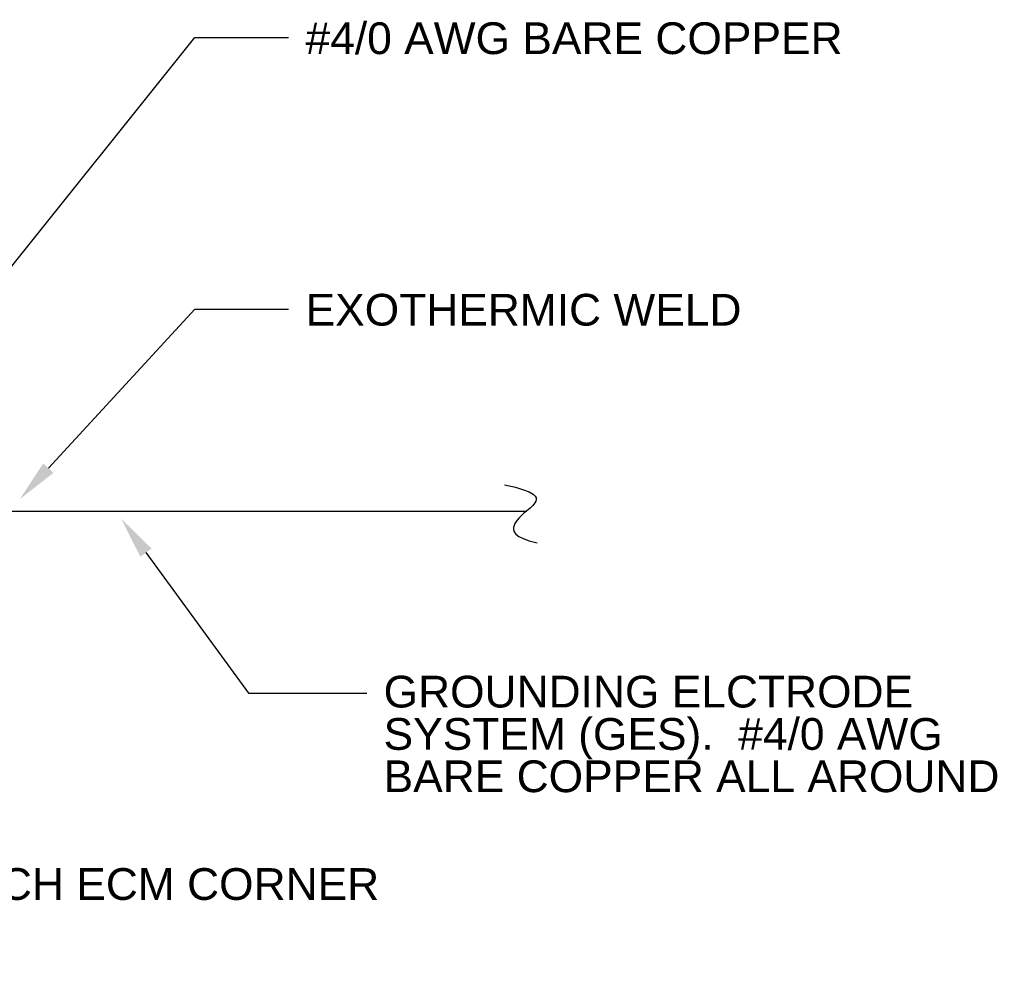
# Model space of a CAD drawing. Header units: inches. Extents: x 298 to 9722, y 170 to 7422.
# Tile 24 of 36: x 2794 to 3073, y 283 to 550. Entities that reach past the tile are written whole.
import ezdxf
from ezdxf import colors
from ezdxf.entities.mleader import LeaderData, LeaderLine
from ezdxf.math import Vec2, Vec3

# ---------------------------------------------------------------- set-up
doc = ezdxf.new("R2010")
doc.units = ezdxf.units.IN
doc.header["$MEASUREMENT"] = 0
doc.layers.add('E-ANNO-TEXT', color=7, linetype='Continuous', lineweight=25)
doc.styles.get("Standard").update_dxf_attribs({"font": 'arial.ttf'})

msp = doc.modelspace()

# ---------------------------------------------------------------- linework, layer by layer
at = {"layer": 'E-ANNO-TEXT', "color": 0}
msp.add_line((2689.50907, 410.49379), (2937.86743, 410.49379), dxfattribs=at)
msp.add_open_spline([(2931.61508, 417.99081), (2940.87796, 415.96735), (2941.05838, 412.9877), (2937.6074, 410.34149), (2933.50522, 406.80412), (2933.98735, 403.02975), (2940.89769, 401.50393)], degree=3, dxfattribs=at)

# ---------------------------------------------------------------- texts
at = {"layer": 'E-ANNO-TEXT', "color": 0, "char_height": 9, "attachment_point": 1, "line_spacing_factor": 0.8}
for s, width, heights, insert in [('\\A1;#4/0 AWG BARE COPPER', 164.279182, [22.33977], (2875.17485, 549.08194)), ('\\A1;EXOTHERMIC WELD', 136.7824266, [15.98195], (2875.17485, 472.09282)), ('\\A1;GROUNDING ELCTRODE SYSTEM (GES).  #4/0 AWG BARE COPPER ALL AROUND', 183.9896516, [46.47388], (2897.30606, 363.82257))]:
    msp.add_mtext_dynamic_manual_height_columns(s, width=width, gutter_width=48, heights=heights, dxfattribs=dict(at, insert=insert))
at = {"layer": 'E-ANNO-TEXT', "color": 0, "insert": (2347.97094, 309.26978), "char_height": 9, "width": 562.004683, "attachment_point": 1}
msp.add_mtext("\\pxi-3,l3,t3;A.^ITYPICAL FOUNDATION TO G.E.S BONDING DETAIL.  PROVIDE AT EACH ECM CORNER AND AT DISTANCES NOT TO EXCEED (NTE) 60'.", dxfattribs=at)

# ---------------------------------------------------------------- leaders
at = {"layer": 'E-ANNO-TEXT', "color": 0}
ml = msp.add_multileader_mtext('Standard', dxfattribs=at)
ml.set_content('')
ml.set_leader_properties()
ml.build(insert=Vec2(0, 0))
ml.multileader.update_dxf_attribs({"dogleg_length": 0.36, "arrow_head_size": 12, "scale": 48})
ctx = ml.context
ctx.base_point, ctx.scale, ctx.char_height, ctx.arrow_head_size, ctx.landing_gap_size, ctx.plane_origin = Vec3(2870.32505, 544.73812), 48, 8.64, 12, 4.32, Vec3(2590.48901, 589.64035)
notes = []
notes.append((ctx, [(0, (1, 1, 0), (2843.74728, 544.73812), (1, 0), 26.57777, [(0, [(2782.08385, 467.75245)], 0, [])])]))
ctx.mtext.insert, ctx.mtext.flow_direction = Vec3(2874.64505, 549.05812), 5
ml = msp.add_multileader_mtext('Standard', dxfattribs=at)
ml.set_content('')
ml.set_leader_properties()
ml.build(insert=Vec2(0, 0))
ml.multileader.update_dxf_attribs({"dogleg_length": 0.36, "arrow_head_size": 12, "scale": 48})
ctx = ml.context
ctx.base_point, ctx.scale, ctx.char_height, ctx.arrow_head_size, ctx.landing_gap_size, ctx.plane_origin = Vec3(2870.32505, 467.74899), 48, 8.64, 12, 4.32, Vec3(2590.48901, 512.65123)
notes.append((ctx, [(0, (1, 1, 0), (2843.74728, 467.74899), (1, 0), 26.57777, [(0, [(2794.10261, 413.86201)], 0, [])])]))
ctx.mtext.insert, ctx.mtext.flow_direction = Vec3(2874.64505, 472.06899), 5
ml = msp.add_multileader_mtext('Standard', dxfattribs=at)
ml.set_content('')
ml.set_leader_properties()
ml.build(insert=Vec2(0, 0))
ml.multileader.update_dxf_attribs({"dogleg_length": 0.36, "arrow_head_size": 12, "scale": 48})
ctx = ml.context
ctx.base_point, ctx.scale, ctx.char_height, ctx.arrow_head_size, ctx.landing_gap_size, ctx.plane_origin = Vec3(2892.59415, 358.87467), 48, 8.64, 12, 4.32, Vec3(2695.78997, 229.47691)
notes.append((ctx, [(0, (1, 1, 0), (2858.99372, 358.87467), (1, 0), 33.60043, [(0, [(2822.83782, 408.4166)], 0, [])])]))
ctx.mtext.insert, ctx.mtext.flow_direction = Vec3(2896.91415, 363.19467), 5
for ctx, leaders in notes:
    for number, flags, end, landing, length, lines in leaders:
        leader = LeaderData()
        leader.index, (leader.has_last_leader_line, leader.has_dogleg_vector, leader.attachment_direction) = number, flags
        leader.last_leader_point, leader.dogleg_vector, leader.dogleg_length = Vec3(end), Vec3(landing), length
        for number, points, colour, breaks in lines:
            line = LeaderLine()
            line.index, line.vertices, line.color, line.breaks = number, Vec3.list(points), colors.encode_raw_color(colour), breaks
            leader.lines.append(line)
        ctx.leaders.append(leader)

doc.saveas('drawing.dxf')
